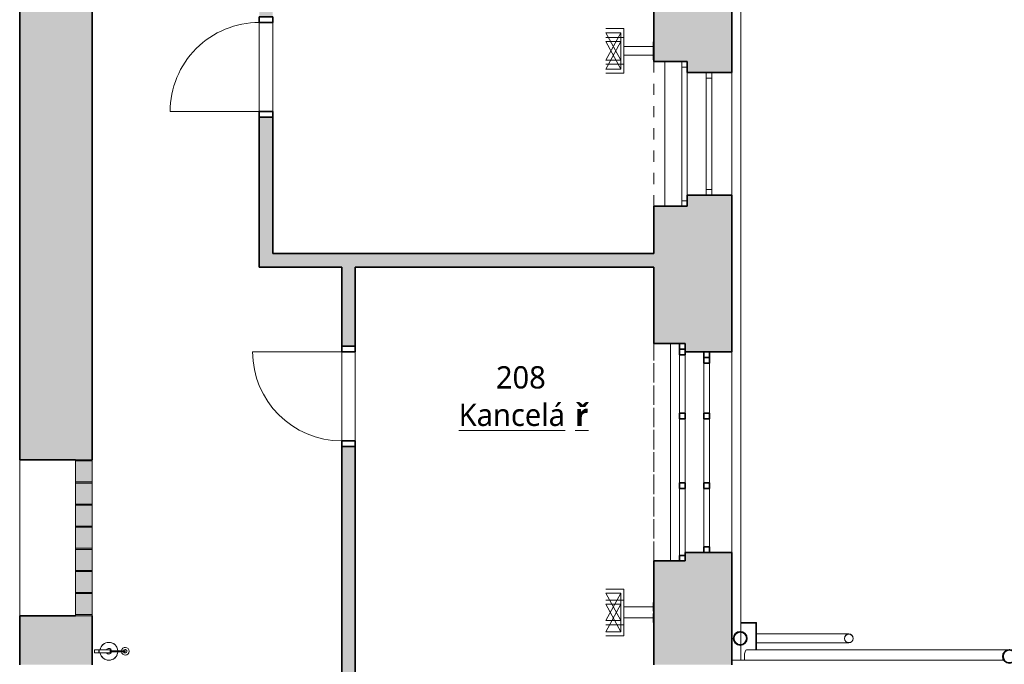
# Model space of a CAD drawing. Header units: metres. Extents: x -0.2 to 44.7, y -1.3 to 28.
# Tile 11 of 17: x -0.2 to 8.6, y 14.8 to 20.5. Entities that reach past the tile are written whole.
import ezdxf

# ---------------------------------------------------------------- set-up
doc = ezdxf.new("R2010")
doc.units = ezdxf.units.M
doc.linetypes.add('AV - Cerch_ 1 tecka 4mm', pattern=[0.006, 0.004, -0.001, 0, -0.001])
doc.layers.add('AV-MISTNOSTI', color=5, linetype='Continuous', lineweight=5, true_color=0x0000ff)
doc.layers.add('AV-TEXTY', color=5, linetype='Continuous', lineweight=13, true_color=0x0000ff)
doc.layers.add('AV-SRAFY', color=7, linetype='Continuous', lineweight=35)
doc.layers.add('AV-STAVBA', color=7, linetype='Continuous', lineweight=18)
doc.styles.add('Trebuchet MS_B', font='trebuc.ttf', dxfattribs={"height": 0.2})

# ---------------------------------------------------------------- blocks, each defined once
blk = doc.blocks.new('DO_1-P_Obl__členěné_1111_nadsvětlík - 800x2020_100-975161-2NP')
at = {"layer": 'AV-STAVBA', "color": 254, "true_color": 0xcccccc}
for p, q in [((-0.4044, 0.73), (-0.4044, -0.07)), ((-0.4044, -0.07), (0.3956, -0.07)), ((-0.4044, -0.19), (-0.4044, -0.07)), ((0.3956, -0.19), (0.3956, -0.07)), ((0.3956, -0.07), (0.3956, -0.19)), ((-0.4544, -0.19), (-0.4044, -0.19)), ((-0.4044, -0.19), (0.3956, -0.19)), ((0.3956, -0.19), (0.4456, -0.19))]:
    blk.add_line(p, q, dxfattribs=at)
at = {"layer": 'AV-STAVBA', "color": 254, "lineweight": 35, "true_color": 0xcccccc}
for p, q in [((-0.4044, -0.07), (-0.4544, -0.07)), ((-0.4544, -0.07), (-0.4544, -0.19)), ((-0.4044, -0.19), (-0.4044, -0.07)), ((0.4456, -0.07), (0.3956, -0.07)), ((0.3956, -0.07), (0.3956, -0.19)), ((0.4456, -0.19), (0.4456, -0.07)), ((-0.4544, -0.19), (-0.4044, -0.19)), ((0.3956, -0.19), (0.4456, -0.19))]:
    blk.add_line(p, q, dxfattribs=at)
at = {"layer": 'AV-STAVBA', "color": 254, "linetype": 'AV - Cerch_ 1 tecka 4mm', "true_color": 0xcccccc}
for p, q in [((-0.4044, -0.07), (0.3956, -0.07)), ((-0.4544, -0.19), (0.4456, -0.19)), ((-0.4044, -0.19), (0.3956, -0.19))]:
    blk.add_line(p, q, dxfattribs=at)
at = {"layer": 'AV-STAVBA', "color": 254, "true_color": 0xcccccc}
blk.add_arc((-0.4044, -0.07), 0.8, 360, 90, dxfattribs=at)
blk = doc.blocks.new('DO_1-L_Obl__členěné_1111_nadsvětlík - 800x2000-977328-2NP')
at = {"layer": 'AV-STAVBA', "color": 254, "true_color": 0xcccccc}
for p, q in [((0.3956, 0.73), (0.3956, -0.07)), ((-0.4044, -0.07), (0.3956, -0.07)), ((-0.4044, -0.19), (-0.4044, -0.07)), ((0.3956, -0.19), (0.3956, -0.07)), ((0.3956, -0.07), (0.3956, -0.19)), ((-0.4544, -0.19), (-0.4044, -0.19)), ((-0.4044, -0.19), (0.3956, -0.19)), ((0.3956, -0.19), (0.4456, -0.19))]:
    blk.add_line(p, q, dxfattribs=at)
at = {"layer": 'AV-STAVBA', "color": 254, "lineweight": 35, "true_color": 0xcccccc}
for p, q in [((-0.4044, -0.07), (-0.4544, -0.07)), ((-0.4544, -0.07), (-0.4544, -0.19)), ((-0.4044, -0.19), (-0.4044, -0.07)), ((0.4456, -0.07), (0.3956, -0.07)), ((0.3956, -0.07), (0.3956, -0.19)), ((0.4456, -0.19), (0.4456, -0.07)), ((-0.4544, -0.19), (-0.4044, -0.19)), ((0.3956, -0.19), (0.4456, -0.19))]:
    blk.add_line(p, q, dxfattribs=at)
at = {"layer": 'AV-STAVBA', "color": 254, "linetype": 'AV - Cerch_ 1 tecka 4mm', "true_color": 0xcccccc}
for p, q in [((-0.4044, -0.07), (0.3956, -0.07)), ((-0.4544, -0.19), (0.4456, -0.19)), ((-0.4044, -0.19), (0.3956, -0.19))]:
    blk.add_line(p, q, dxfattribs=at)
at = {"layer": 'AV-STAVBA', "color": 254, "true_color": 0xcccccc}
blk.add_arc((0.3956, -0.07), 0.8, 90, 180, dxfattribs=at)
blk = doc.blocks.new('WI_Luxfery - 1400x1800-1175735-2NP')
at = {"layer": 'AV-STAVBA', "linetype": 'AV - Cerch_ 1 tecka 4mm', "true_color": 0xdbdbdb}
for points in [[(0.635, 0.325), (-0.765, 0.325), (-0.765, 0.175), (0.635, 0.175)], [(-0.755, 0.325), (-0.765, 0.325), (-0.765, 0.175), (-0.755, 0.175)], [(-0.5564, 0.325), (-0.5664, 0.325), (-0.5664, 0.175), (-0.5564, 0.175)], [(-0.3579, 0.325), (-0.3679, 0.325), (-0.3679, 0.175), (-0.3579, 0.175)], [(-0.1593, 0.325), (-0.1693, 0.325), (-0.1693, 0.175), (-0.1593, 0.175)], [(0.0393, 0.325), (0.0293, 0.325), (0.0293, 0.175), (0.0393, 0.175)], [(0.2379, 0.325), (0.2279, 0.325), (0.2279, 0.175), (0.2379, 0.175)], [(0.4364, 0.325), (0.4264, 0.325), (0.4264, 0.175), (0.4364, 0.175)], [(0.635, 0.325), (0.625, 0.325), (0.625, 0.175), (0.635, 0.175)]]:
    blk.add_hatch(color=254, dxfattribs=at).paths.add_polyline_path(points)
at = {"layer": 'AV-STAVBA', "color": 254, "true_color": 0xcccccc}
for p, q in [((-0.765, 0.175), (-0.765, 0.325)), ((-0.765, 0.325), (0.635, 0.325)), ((-0.765, 0.325), (-0.765, 0.175)), ((-0.755, 0.325), (-0.765, 0.325)), ((-0.755, 0.175), (-0.755, 0.325)), ((-0.5664, 0.325), (-0.5664, 0.175)), ((-0.5564, 0.325), (-0.5664, 0.325)), ((-0.5564, 0.175), (-0.5564, 0.325)), ((-0.3679, 0.325), (-0.3679, 0.175)), ((-0.3579, 0.325), (-0.3679, 0.325)), ((-0.3579, 0.175), (-0.3579, 0.325)), ((-0.1693, 0.325), (-0.1693, 0.175)), ((-0.1593, 0.325), (-0.1693, 0.325)), ((-0.1593, 0.175), (-0.1593, 0.325)), ((0.0293, 0.325), (0.0293, 0.175)), ((0.0393, 0.325), (0.0293, 0.325)), ((0.0393, 0.175), (0.0393, 0.325)), ((0.2279, 0.325), (0.2279, 0.175)), ((0.2379, 0.325), (0.2279, 0.325)), ((0.2379, 0.175), (0.2379, 0.325)), ((0.4264, 0.325), (0.4264, 0.175)), ((0.4364, 0.325), (0.4264, 0.325)), ((0.4364, 0.175), (0.4364, 0.325)), ((0.625, 0.325), (0.625, 0.175)), ((0.635, 0.325), (0.625, 0.325)), ((0.635, 0.325), (0.635, 0.175)), ((0.635, 0.175), (0.635, 0.325)), ((0.635, 0.175), (-0.765, 0.175)), ((-0.765, 0.175), (-0.755, 0.175)), ((-0.5664, 0.175), (-0.5564, 0.175)), ((-0.3679, 0.175), (-0.3579, 0.175)), ((-0.1693, 0.175), (-0.1593, 0.175)), ((0.0293, 0.175), (0.0393, 0.175)), ((0.2279, 0.175), (0.2379, 0.175)), ((0.4264, 0.175), (0.4364, 0.175)), ((0.625, 0.175), (0.635, 0.175))]:
    blk.add_line(p, q, dxfattribs=at)
at = {"layer": 'AV-STAVBA', "color": 254, "linetype": 'AV - Cerch_ 1 tecka 4mm', "true_color": 0xcccccc}
for p, q in [((-0.765, 0.325), (0.635, 0.325)), ((-0.765, -0.325), (0.635, -0.325))]:
    blk.add_line(p, q, dxfattribs=at)
blk = doc.blocks.new('WI_2-2_dvojité s příčlemi_bez středního sloupku - 1100x2000-1176506-2NP')
at = {"layer": 'AV-STAVBA', "color": 254, "linetype": 'AV - Cerch_ 1 tecka 4mm', "lineweight": 13, "true_color": 0xcccccc}
for p, q in [((-0.55, 0.35), (0.55, 0.35)), ((-0.65, -0.35), (0.65, -0.35))]:
    blk.add_line(p, q, dxfattribs=at)
at = {"layer": 'AV-STAVBA', "color": 254, "true_color": 0xcccccc}
for p, q in [((-0.55, 0.12), (-0.55, 0.17)), ((-0.55, 0.17), (0.55, 0.17)), ((-0.55, 0.12), (0.55, 0.12)), ((-0.5, 0.12), (-0.5, 0.17)), ((0.5, 0.12), (0.5, 0.17)), ((0.55, 0.12), (0.55, 0.17)), ((-0.65, -0.05), (-0.65, -0.1)), ((-0.65, -0.05), (0.65, -0.05)), ((-0.6, -0.05), (-0.6, -0.1)), ((0.6, -0.05), (0.6, -0.1)), ((0.65, -0.05), (0.65, -0.1)), ((-0.65, -0.1), (0.65, -0.1))]:
    blk.add_line(p, q, dxfattribs=at)
blk = doc.blocks.new('GM_Nika_obdélníková - 1300x690-1176920-2NP')
at = {"layer": 'AV-STAVBA', "color": 254, "linetype": 'AV - Cerch_ 1 tecka 4mm', "true_color": 0xcccccc}
blk.add_line((-0.65, 0.35), (0.65, 0.35), dxfattribs=at)
blk = doc.blocks.new('WI_3-3_dvojité_s příčlemi - 1800x2300-1204608-2NP')
at = {"layer": 'AV-STAVBA', "color": 254, "linetype": 'AV - Cerch_ 1 tecka 4mm', "lineweight": 13, "true_color": 0xcccccc}
for p, q in [((0.975, 0.35), (-0.975, 0.35)), ((0.9, 0.35), (-0.9, 0.35)), ((-0.9, 0.35), (0.9, 0.35)), ((0.975, -0.35), (-0.975, -0.35)), ((-0.975, -0.35), (0.975, -0.35)), ((0.9, -0.35), (-0.9, -0.35))]:
    blk.add_line(p, q, dxfattribs=at)
at = {"layer": 'AV-STAVBA', "color": 254, "lineweight": 35, "true_color": 0xcccccc}
for p, q in [((-0.85, 0.15), (-0.9, 0.15)), ((-0.9, 0.1), (-0.85, 0.1)), ((-0.85, 0.1), (-0.85, 0.15)), ((-0.8, 0.15), (-0.85, 0.15)), ((-0.85, 0.15), (-0.85, 0.1)), ((-0.85, 0.1), (-0.8, 0.1)), ((-0.8, 0.1), (-0.8, 0.15)), ((-0.3, 0.15), (-0.35, 0.15)), ((-0.35, 0.15), (-0.35, 0.1)), ((-0.35, 0.1), (-0.3, 0.1)), ((-0.3, 0.1), (-0.3, 0.15)), ((0.325, 0.15), (0.275, 0.15)), ((0.275, 0.15), (0.275, 0.1)), ((0.275, 0.1), (0.325, 0.1)), ((0.325, 0.1), (0.325, 0.15)), ((0.9, 0.15), (0.85, 0.15)), ((0.85, 0.15), (0.85, 0.1)), ((0.85, 0.1), (0.9, 0.1)), ((-0.925, -0.07), (-0.925, -0.12)), ((-0.925, -0.12), (-0.925, -0.07)), ((-0.9, -0.07), (-0.875, -0.07)), ((-0.875, -0.07), (-0.875, -0.12)), ((-0.35, -0.12), (-0.35, -0.07)), ((-0.35, -0.07), (-0.3, -0.07)), ((-0.3, -0.07), (-0.3, -0.12)), ((0.275, -0.12), (0.275, -0.07)), ((0.275, -0.07), (0.325, -0.07)), ((0.325, -0.07), (0.325, -0.12)), ((0.925, -0.12), (0.925, -0.07)), ((-0.925, -0.12), (-0.975, -0.12)), ((-0.875, -0.12), (-0.925, -0.12)), ((-0.3, -0.12), (-0.35, -0.12)), ((0.325, -0.12), (0.275, -0.12)), ((0.975, -0.12), (0.925, -0.12))]:
    blk.add_line(p, q, dxfattribs=at)
at = {"layer": 'AV-STAVBA', "color": 254, "true_color": 0xcccccc}
for p, q in [((-0.9, 0.1), (-0.9, 0.15)), ((-0.9, 0.15), (0.9, 0.15)), ((-0.9, 0.1), (0.9, 0.1)), ((-0.85, 0.1), (-0.85, 0.15)), ((-0.8, 0.15), (-0.35, 0.15)), ((-0.35, 0.1), (-0.8, 0.1)), ((-0.3, 0.15), (0.275, 0.15)), ((0.275, 0.1), (-0.3, 0.1)), ((0.325, 0.15), (0.85, 0.15)), ((0.85, 0.1), (0.325, 0.1)), ((0.85, 0.1), (0.85, 0.15)), ((0.9, 0.1), (0.9, 0.15)), ((-0.975, -0.07), (-0.975, -0.12)), ((-0.975, -0.07), (0.975, -0.07)), ((-0.925, -0.07), (-0.925, -0.12)), ((-0.35, -0.07), (-0.875, -0.07)), ((0.925, -0.07), (0.925, -0.12)), ((0.975, -0.07), (0.975, -0.12)), ((-0.975, -0.12), (0.975, -0.12)), ((-0.875, -0.12), (-0.35, -0.12)), ((-0.3, -0.12), (0.275, -0.12)), ((0.325, -0.12), (0.925, -0.12))]:
    blk.add_line(p, q, dxfattribs=at)
blk = doc.blocks.new('GM_Nika_obdélníková - 1950x660-1192761-2NP')
at = {"layer": 'AV-STAVBA', "color": 254, "linetype": 'AV - Cerch_ 1 tecka 4mm', "true_color": 0xcccccc}
blk.add_line((-0.975, 0.35), (0.975, 0.35), dxfattribs=at)
blk = doc.blocks.new('GM_Dešťový svod_01 - GM_Dešťový svod_01-1503299-2NP')
at = {"layer": 'AV-STAVBA', "color": 254, "true_color": 0xcccccc}
blk.add_line((8.6462, 14.8832), (6.2871, 14.8832), dxfattribs=at)
at = {"layer": 'AV-STAVBA', "color": 254, "lineweight": 35, "true_color": 0xcccccc}
for radius, start, end in [(0.06, 0, 180), (0.058, 0, 180), (0.06, 180, 0), (0.058, 180, 0)]:
    blk.add_arc((8.6462, 14.8232), radius, start, end, dxfattribs=at)
at = {"layer": 'AV-STAVBA', "color": 254, "true_color": 0xcccccc}
for start_param, end_param in [(0, 1.570796), (1.570796, 2.183221)]:
    blk.add_ellipse((6.2871, 14.8232), major_axis=(0, 0.06), ratio=0.325568, start_param=start_param, end_param=end_param, dxfattribs=at)
for points, knots in [([(8.5911, 14.847), (8.5899, 14.8443), (8.5872, 14.8366), (8.5862, 14.8284), (8.5862, 14.8232)], [0.8702188, 0.8702188, 0.8702188, 0.8702188, 0.9166667, 1, 1, 1, 1]), ([(8.6072, 14.8688), (8.606, 14.8678), (8.6029, 14.865), (8.5984, 14.8598), (8.595, 14.8546), (8.5932, 14.8514), (8.5928, 14.8506)], [0.7250892, 0.7250892, 0.7250892, 0.7250892, 0.75, 0.7916667, 0.8333333, 0.8493649, 0.8493649, 0.8493649, 0.8493649]), ([(8.6085, 14.8673), (8.6093, 14.868), (8.6104, 14.8689), (8.6115, 14.8697), (8.6119, 14.87)], [0.27491083, 0.27491083, 0.27491083, 0.27491083, 0.29166667, 0.29851886, 0.29851886, 0.29851886, 0.29851886]), ([(8.6322, 14.8816), (8.6317, 14.8814), (8.6299, 14.881), (8.6269, 14.8801), (8.622, 14.8782), (8.6165, 14.8755), (8.6124, 14.8729), (8.6107, 14.8716)], [0.5747034, 0.5747034, 0.5747034, 0.5747034, 0.5833333, 0.6041667, 0.625, 0.6666667, 0.7014811, 0.7014811, 0.7014811, 0.7014811]), ([(8.6577, 14.8821), (8.6564, 14.8823), (8.6526, 14.883), (8.6475, 14.8833), (8.6422, 14.8831), (8.6384, 14.8827), (8.6359, 14.8823), (8.6347, 14.8821)], [0.4386826, 0.4386826, 0.4386826, 0.4386826, 0.4583333, 0.5, 0.5208333, 0.5416667, 0.5613174, 0.5613174, 0.5613174, 0.5613174]), ([(8.6817, 14.8716), (8.6799, 14.8729), (8.6759, 14.8755), (8.6692, 14.8788), (8.6638, 14.8806), (8.6607, 14.8814), (8.6603, 14.8815)], [0.2985189, 0.2985189, 0.2985189, 0.2985189, 0.3333333, 0.375, 0.4166667, 0.4244677, 0.4244677, 0.4244677, 0.4244677]), ([(8.6805, 14.87), (8.6808, 14.8697), (8.682, 14.8689), (8.6831, 14.868), (8.6838, 14.8673)], [0.70148114, 0.70148114, 0.70148114, 0.70148114, 0.70833333, 0.72508917, 0.72508917, 0.72508917, 0.72508917]), ([(8.6996, 14.8506), (8.6991, 14.8514), (8.6974, 14.8546), (8.6939, 14.8598), (8.6894, 14.865), (8.6863, 14.8678), (8.6851, 14.8688)], [0.1506351, 0.1506351, 0.1506351, 0.1506351, 0.1666667, 0.2083333, 0.25, 0.2749108, 0.2749108, 0.2749108, 0.2749108]), ([(8.7062, 14.8232), (8.7062, 14.8284), (8.7051, 14.8366), (8.7024, 14.8443), (8.7012, 14.847)], [0, 0, 0, 0, 0.0833333, 0.1297812, 0.1297812, 0.1297812, 0.1297812]), ([(8.5862, 14.8232), (8.5862, 14.818), (8.5872, 14.8098), (8.5899, 14.8021), (8.5911, 14.7994)], [0, 0, 0, 0, 0.0833333, 0.1297812, 0.1297812, 0.1297812, 0.1297812]), ([(8.5928, 14.7959), (8.5932, 14.795), (8.5946, 14.7925), (8.5961, 14.7902), (8.5971, 14.7887)], [0.15063513, 0.15063513, 0.15063513, 0.15063513, 0.16666667, 0.19494079, 0.19494079, 0.19494079, 0.19494079]), ([(8.6953, 14.7887), (8.6963, 14.7902), (8.6978, 14.7925), (8.6991, 14.795), (8.6996, 14.7959)], [0.80505921, 0.80505921, 0.80505921, 0.80505921, 0.83333333, 0.84936487, 0.84936487, 0.84936487, 0.84936487]), ([(8.7012, 14.7994), (8.7024, 14.8021), (8.7051, 14.8098), (8.7062, 14.818), (8.7062, 14.8232)], [0.8702188, 0.8702188, 0.8702188, 0.8702188, 0.9166667, 1, 1, 1, 1])]:
    blk.add_open_spline(points, degree=3, knots=knots, dxfattribs=at)
for points in [[(8.5929, 14.8462), (8.5934, 14.8474), (8.594, 14.8485), (8.5945, 14.8496)], [(8.6325, 14.8796), (8.6334, 14.8798), (8.6342, 14.88), (8.6351, 14.8801)], [(8.6573, 14.8801), (8.6581, 14.88), (8.659, 14.8798), (8.6598, 14.8796)], [(8.6978, 14.8496), (8.6984, 14.8485), (8.6989, 14.8474), (8.6994, 14.8462)], [(8.5945, 14.7968), (8.594, 14.7979), (8.5934, 14.799), (8.5929, 14.8002)], [(8.6994, 14.8002), (8.6989, 14.799), (8.6984, 14.7979), (8.6978, 14.7968)]]:
    blk.add_open_spline(points, degree=3, dxfattribs=at)
blk = doc.blocks.new('GM_Dešťový svod_02 - GM_Dešťový svod_02-1503358-2NP')
at = {"layer": 'AV-STAVBA', "color": 254, "true_color": 0xcccccc}
for p, q in [((6.3748, 15.1282), (6.2347, 15.1282)), ((6.2347, 15.1232), (6.3698, 15.1232)), ((6.3698, 15.1232), (6.3698, 14.8831)), ((6.3748, 14.8831), (6.3748, 15.1282)), ((7.2048, 15.0253), (6.3748, 15.0253)), ((6.3748, 14.9453), (7.2048, 14.9453))]:
    blk.add_line(p, q, dxfattribs=at)
at = {"layer": 'AV-STAVBA', "color": 254, "lineweight": 35, "true_color": 0xcccccc}
for radius, start, end in [(0.06, 0, 180), (0.058, 0, 180), (0.06, 180, 0), (0.058, 180, 0)]:
    blk.add_arc((6.2304, 14.9853), radius, start, end, dxfattribs=at)
at = {"layer": 'AV-STAVBA', "color": 254, "true_color": 0xcccccc}
for radius, start, end in [(0.04, 0, 180), (0.038, 0, 180), (0.04, 180, 0), (0.038, 180, 0)]:
    blk.add_arc((7.2048, 14.9853), radius, start, end, dxfattribs=at)
blk = doc.blocks.new('GM_Hasicí přístroj - Hasici pristroj-1546942-2NP')
at = {"layer": 'AV-STAVBA', "color": 254, "lineweight": 13, "true_color": 0xcccccc}
for p, q in [((-0.0421, 0.0036), (-0.1007, 0.0036)), ((-0.0421, 0.0111), (0.0579, 0.0111)), ((-0.0421, 0.0111), (-0.0421, -0.0139)), ((0.0579, 0.0111), (0.0605, 0.0111)), ((0.0579, 0.0111), (0.0579, -0.0139)), ((0.0605, 0.0111), (0.0979, 0.0111)), ((0.0605, 0.0111), (0.0605, -0.0139)), ((0.0979, 0.0111), (0.0979, -0.0139)), ((-0.1007, -0.0064), (-0.0421, -0.0064)), ((0.0579, -0.0139), (-0.0421, -0.0139)), ((0.0605, -0.0139), (0.0579, -0.0139)), ((0.0979, -0.0139), (0.0605, -0.0139))]:
    blk.add_line(p, q, dxfattribs=at)
at = {"layer": 'AV-STAVBA', "color": 254, "lineweight": 13, "true_color": 0xcccccc, "flags": 128}
for points in [[(-0.1007, 0.0036), (-0.1035, 0.0036), (-0.1063, 0.0036), (-0.1092, 0.0036), (-0.112, 0.0036), (-0.1149, 0.0036), (-0.1177, 0.0036), (-0.1205, 0.0036), (-0.1233, 0.0036), (-0.126, 0.0036), (-0.1288, 0.0036), (-0.1315, 0.0036), (-0.1341, 0.0036), (-0.1367, 0.0036), (-0.1393, 0.0036), (-0.1418, 0.0036), (-0.1443, 0.0036), (-0.1467, 0.0036), (-0.149, 0.0036), (-0.1513, 0.0036), (-0.1535, 0.0036), (-0.1556, 0.0036), (-0.1577, 0.0036), (-0.1596, 0.0036), (-0.1615, 0.0036), (-0.1633, 0.0036), (-0.165, 0.0036), (-0.1667, 0.0036), (-0.1682, 0.0036), (-0.1696, 0.0036), (-0.1709, 0.0036), (-0.1714, 0.0036)], [(-0.1714, -0.0064), (-0.1701, -0.0064), (-0.1687, -0.0064), (-0.1673, -0.0064), (-0.1657, -0.0064), (-0.164, -0.0064), (-0.1622, -0.0064), (-0.1604, -0.0064), (-0.1584, -0.0064), (-0.1564, -0.0064), (-0.1543, -0.0064), (-0.1522, -0.0064), (-0.1499, -0.0064), (-0.1476, -0.0064), (-0.1452, -0.0064), (-0.1428, -0.0064), (-0.1403, -0.0064), (-0.1377, -0.0064), (-0.1351, -0.0064), (-0.1325, -0.0064), (-0.1298, -0.0064), (-0.1271, -0.0064), (-0.1244, -0.0064), (-0.1216, -0.0064), (-0.1188, -0.0064), (-0.116, -0.0064), (-0.1131, -0.0064), (-0.1103, -0.0064), (-0.1074, -0.0064), (-0.1046, -0.0064), (-0.1018, -0.0064), (-0.1007, -0.0064)]]:
    blk.add_lwpolyline(points, dxfattribs=at)
at = {"layer": 'AV-STAVBA', "color": 254, "lineweight": 13, "true_color": 0xcccccc}
for centre, radius, start, end in [((-0.1772, -0.0014), 0.035, 7.23753, 180), ((-0.1764, -0.0014), 0.015, 18.64917, 180), ((-0.1764, -0.0014), 0.015, 165, 180), ((-0.1764, -0.0014), 0.015, 105, 134.93615), ((-0.1714, -0.0014), 0.005, 150, 180), ((-0.1714, -0.0014), 0.005, 90, 120), ((-0.1764, -0.0014), 0.015, 45.06385, 75), ((-0.1764, -0.0014), 0.015, 18.64917, 44.93615), ((-0.0307, -0.0014), 0.08, 90, 176.37662), ((-0.0307, -0.0014), 0.08, 159.97132, 176.42822), ((-0.0307, -0.0014), 0.08, 114.97132, 155.02868), ((-0.0307, -0.0014), 0.08, 90, 110.02868), ((-0.0307, -0.0014), 0.025, 90, 169.20034), ((-0.0307, -0.0014), 0.08, 69.97132, 90), ((-0.0307, -0.0014), 0.08, 9.18677, 90), ((-0.0307, -0.0014), 0.025, 30, 90), ((-0.0307, -0.0014), 0.08, 24.97132, 65.02868), ((-0.0307, -0.0014), 0.08, 9.05555, 20.02868), ((-0.1772, -0.0014), 0.035, 180, 351.96894), ((-0.1764, -0.0014), 0.015, 174.95011, 180), ((-0.1764, -0.0014), 0.015, 180, 185.04989), ((-0.1764, -0.0014), 0.015, 180, 224.93615), ((-0.1764, -0.0014), 0.015, 180, 341.97651), ((-0.1764, -0.0014), 0.015, 240, 270), ((-0.1714, -0.0014), 0.005, 180, 210), ((-0.1714, -0.0014), 0.005, 240, 285), ((-0.1764, -0.0014), 0.015, 330, 341.97651), ((-0.0307, -0.0014), 0.08, 183.5619, 200.02868), ((-0.0307, -0.0014), 0.08, 183.6137, 270), ((-0.0307, -0.0014), 0.08, 204.97132, 245.02868), ((-0.0307, -0.0014), 0.08, 249.97132, 270), ((-0.0307, -0.0014), 0.025, 190.79953, 270), ((-0.0307, -0.0014), 0.025, 270, 330), ((-0.0307, -0.0014), 0.08, 270, 350.81323), ((-0.0307, -0.0014), 0.08, 270, 290.02868), ((-0.0307, -0.0014), 0.08, 294.97132, 335.02868), ((-0.0307, -0.0014), 0.08, 339.97132, 350.94445)]:
    blk.add_arc(centre, radius, start, end, dxfattribs=at)
for points, knots in [([(-0.1764, -0.0014), (-0.1764, -0.0009), (-0.1762, 0.0003), (-0.1753, 0.0019), (-0.1742, 0.0028), (-0.1731, 0.0033), (-0.1725, 0.0034), (-0.1723, 0.0035)], [0, 0, 0, 0, 0.1111111, 0.2222222, 0.3333333, 0.3888889, 0.4444444, 0.4444444, 0.4444444, 0.4444444]), ([(-0.1689, -0.0058), (-0.1692, -0.0059), (-0.1697, -0.0062), (-0.1705, -0.0064), (-0.1714, -0.0065), (-0.1723, -0.0064), (-0.1731, -0.0062), (-0.1742, -0.0057), (-0.1753, -0.0047), (-0.1762, -0.0032), (-0.1764, -0.002), (-0.1764, -0.0014)], [0.3333333, 0.3333333, 0.3333333, 0.3333333, 0.3888889, 0.4444444, 0.5, 0.5555556, 0.6111111, 0.6666667, 0.7777778, 0.8888889, 1, 1, 1, 1])]:
    blk.add_open_spline(points, degree=3, knots=knots, dxfattribs=at)
for points in [[(-0.1004, -0.0014), (-0.1004, -0.0009), (-0.1004, 0.0003), (-0.1005, 0.0018), (-0.1005, 0.003), (-0.1006, 0.0034), (-0.1006, 0.0035)], [(-0.1006, -0.0064), (-0.1006, -0.0063), (-0.1005, -0.0059), (-0.1005, -0.0047), (-0.1004, -0.0032), (-0.1004, -0.002), (-0.1004, -0.0014)]]:
    blk.add_open_spline(points, degree=3, dxfattribs=at)
blk = doc.blocks.new('Řísma 2NP_ vnitroblok - Řísma 2NP_ vnitroblok-1646675-2NP')
at = {"layer": 'AV-STAVBA', "color": 254, "true_color": 0xcccccc}
blk.add_line((6.1548, 14.789), (8.5986, 14.789), dxfattribs=at)
blk = doc.blocks.new('Římsa vnitroblok - Římsa vnitroblok-1647102-2NP')
at = {"layer": 'AV-STAVBA', "color": 254, "true_color": 0xcccccc}
for p, q in [((6.1548, 27.9956), (6.2347, 27.9956)), ((6.2347, 15.0438), (6.2347, 27.9956)), ((6.2347, 14.9287), (6.2347, 15.0418)), ((6.2347, 14.789), (6.2347, 14.9268))]:
    blk.add_line(p, q, dxfattribs=at)
blk = doc.blocks.new('D0089 - 1514 - OÚPSŘ_Benešova_rvt-1-2NP')
at = {"layer": 'AV-SRAFY', "lineweight": 18, "true_color": 0xcccccc}
h = blk.add_hatch(color=254, dxfattribs=at)
h.paths.add_polyline_path([(0.4148, 14.7482), (0.4148, 15.1882), (-0.2352, 15.1882), (-0.2352, 14.7482), (0.2248, 14.7482)])
h.paths.add_polyline_path([(0.2648, 16.5882), (0.4148, 16.5882), (0.4148, 27.9956), (-0.2352, 27.9956), (-0.2352, 16.5882)])
h = blk.add_hatch(color=254, dxfattribs=at)
h.paths.add_polyline_path([(1.9148, 18.4382), (2.0348, 18.4382), (2.0348, 19.663), (1.9148, 19.663)])
h.paths.add_polyline_path([(1.9148, 20.563), (2.0348, 20.563), (2.0348, 23.9182), (1.9148, 23.9182), (1.9148, 21.6419)])
h.paths.add_polyline_path([(1.9148, 24.8182), (2.0348, 24.8182), (2.0348, 27.9456), (1.9148, 27.9456), (1.9148, 27.4184)])
h = blk.add_hatch(color=254, dxfattribs=at)
h.paths.add_polyline_path([(5.4548, 14.7482), (6.1548, 14.7482), (6.1548, 15.7556), (5.7348, 15.7556), (5.7348, 15.6806), (5.4548, 15.6806)])
h.paths.add_polyline_path([(6.1548, 17.5556), (6.1548, 18.9632), (5.7548, 18.9632), (5.7548, 18.8632), (5.4548, 18.8632), (5.4548, 17.6306), (5.7348, 17.6306), (5.7348, 17.5556)])
h.paths.add_polyline_path([(6.1548, 20.0632), (6.1548, 21.3232), (5.7548, 21.3232), (5.7548, 21.2232), (5.4548, 21.2232), (5.4548, 20.1632), (5.7548, 20.1632), (5.7548, 20.0632)])
h.paths.add_polyline_path([(6.1548, 22.4232), (6.1548, 23.2282), (5.4548, 23.2282), (5.4548, 22.5232), (5.7548, 22.5232), (5.7548, 22.4232)])
blk.add_hatch(color=254, dxfattribs=at).paths.add_polyline_path([(5.4548, 18.3182), (5.4548, 18.4382), (1.9148, 18.4382), (1.9148, 18.3182), (4.7106, 18.3182)])
h = blk.add_hatch(color=254, dxfattribs=at)
h.paths.add_polyline_path([(2.6712, 9.9882), (2.7748, 9.9882), (2.7748, 10.7707), (2.6548, 10.7707), (2.6548, 9.9882)])
h.paths.add_polyline_path([(2.6712, 11.6707), (2.7748, 11.6707), (2.7748, 13.3482), (2.6548, 13.3482), (2.6548, 11.6707)])
h.paths.add_polyline_path([(2.7748, 14.2482), (2.7748, 16.7082), (2.6548, 16.7082), (2.6548, 14.2482), (2.6712, 14.2482)])
h.paths.add_polyline_path([(2.7748, 17.6082), (2.7748, 18.3182), (2.6548, 18.3182), (2.6548, 17.6082), (2.6712, 17.6082)])
at = {"layer": 'AV-STAVBA', "color": 254, "lineweight": 35, "true_color": 0xcccccc}
for p, q in [((-0.2352, 27.9956), (-0.2352, 16.5882)), ((0.4148, 16.5882), (0.4148, 27.9956)), ((6.1548, 20.0632), (6.1548, 21.3232)), ((5.4548, 21.2232), (5.4548, 20.1632)), ((5.4548, 20.1632), (5.7548, 20.1632)), ((5.7548, 20.1632), (5.7548, 20.0632)), ((5.7548, 20.0632), (6.1548, 20.0632)), ((1.9148, 19.663), (1.9148, 18.4382)), ((2.0348, 18.4382), (2.0348, 19.663)), ((6.1548, 18.9632), (5.7548, 18.9632)), ((5.7548, 18.9632), (5.7548, 18.8632)), ((6.1548, 17.5556), (6.1548, 18.9632)), ((5.7548, 18.8632), (5.4548, 18.8632)), ((5.4548, 18.8632), (5.4548, 18.4382)), ((1.9148, 18.4382), (1.9148, 18.3182)), ((5.4548, 18.4382), (2.0348, 18.4382)), ((1.9148, 18.3182), (2.6548, 18.3182)), ((2.6548, 18.3182), (2.6548, 17.6082)), ((2.7748, 18.3182), (5.4548, 18.3182)), ((2.7748, 17.6082), (2.7748, 18.3182)), ((5.4548, 18.3182), (5.4548, 17.6306)), ((5.4548, 17.6306), (5.7348, 17.6306)), ((5.7348, 17.6306), (5.7348, 17.5556)), ((5.7348, 17.5556), (6.1548, 17.5556)), ((2.6548, 16.7082), (2.6548, 14.2482)), ((2.7748, 14.3782), (2.7748, 16.7082)), ((-0.2352, 16.5882), (0.2648, 16.5882)), ((6.1548, 15.7556), (5.7348, 15.7556)), ((5.7348, 15.7556), (5.7348, 15.6806)), ((6.1548, 14.7482), (6.1548, 15.7556)), ((5.7348, 15.6806), (5.4548, 15.6806)), ((5.4548, 15.6806), (5.4548, 14.7482)), ((0.2648, 15.1882), (-0.2352, 15.1882)), ((-0.2352, 15.1882), (-0.2352, 14.7482)), ((0.4148, 14.7482), (0.4148, 15.1882))]:
    blk.add_line(p, q, dxfattribs=at)
at = {"layer": 'AV-STAVBA', "color": 254, "true_color": 0xcccccc}
for p, q in [((1.9148, 19.713), (1.9148, 20.513)), ((1.9148, 20.513), (1.9148, 19.713)), ((2.0348, 20.513), (2.0348, 19.713)), ((2.0348, 20.513), (2.0348, 19.713)), ((5.5548, 20.1632), (5.5548, 18.8632)), ((5.7548, 20.0632), (5.7548, 18.9632)), ((6.1548, 20.0632), (6.1548, 18.9632)), ((5.6048, 15.6806), (5.6048, 17.6306)), ((2.6548, 16.7582), (2.6548, 17.5582)), ((2.6548, 17.5582), (2.6548, 16.7582)), ((2.7748, 17.5582), (2.7748, 16.7582)), ((2.7748, 17.5582), (2.7748, 16.7582)), ((5.7348, 17.5306), (5.7348, 17.0056)), ((6.1548, 17.5556), (6.1548, 15.7556)), ((5.7348, 16.9556), (5.7348, 16.3806)), ((-0.2352, 15.1882), (-0.2352, 16.5882)), ((5.7348, 16.3306), (5.7348, 15.7556))]:
    blk.add_line(p, q, dxfattribs=at)
at = {"layer": 'AV-STAVBA', "color": 254, "lineweight": 18, "true_color": 0xcccccc}
for name in ['Římsa vnitroblok - Římsa vnitroblok-1647102-2NP', 'GM_Dešťový svod_02 - GM_Dešťový svod_02-1503358-2NP', 'GM_Dešťový svod_01 - GM_Dešťový svod_01-1503299-2NP', 'Řísma 2NP_ vnitroblok - Řísma 2NP_ vnitroblok-1646675-2NP']:
    blk.add_blockref(name, (0, 0), dxfattribs=at)
for name, p, rotation in [('DO_1-P_Obl__členěné_1111_nadsvětlík - 800x2020_100-975161-2NP', (1.8448, 20.1175), 89.99999999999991), ('WI_2-2_dvojité s příčlemi_bez středního sloupku - 1100x2000-1176506-2NP', (5.8048, 19.5132), 269.9999999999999), ('GM_Nika_obdélníková - 1300x690-1176920-2NP', (5.8048, 19.5132), 89.99999999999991), ('DO_1-L_Obl__členěné_1111_nadsvětlík - 800x2000-977328-2NP', (2.5848, 17.1627), 89.99999999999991), ('WI_3-3_dvojité_s příčlemi - 1800x2300-1204608-2NP', (5.8048, 16.6556), 269.9999999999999), ('GM_Nika_obdélníková - 1950x660-1192761-2NP', (5.8048, 16.6556), 89.99999999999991), ('WI_Luxfery - 1400x1800-1175735-2NP', (0.0898, 15.8232), 269.9999999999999), ('GM_Hasicí přístroj - Hasici pristroj-1546942-2NP', (0.5348, 14.8682), 180)]:
    blk.add_blockref(name, p, dxfattribs=dict(at, rotation=rotation))
blk = doc.blocks.new('EF_Datová zásuvka - 2 vývody-835357-2NP')
at = {"layer": 'AV-STAVBA'}
for p, q in [((5.4998, 25.9006), (5.4998, 25.9806)), ((5.4998, 25.9806), (5.5048, 25.9806)), ((5.4998, 25.9706), (5.4998, 25.9106)), ((5.4998, 25.9106), (5.4998, 25.9706)), ((5.4998, 25.9586), (5.4998, 25.9486)), ((5.4998, 25.9486), (5.4998, 25.9586)), ((5.4998, 25.9326), (5.4998, 25.9226)), ((5.4998, 25.9226), (5.4998, 25.9326)), ((5.5048, 25.9006), (5.4998, 25.9006))]:
    blk.add_line(p, q, dxfattribs=at)

msp = doc.modelspace()

# ---------------------------------------------------------------- linework, layer by layer
at = {"layer": 'AV-TEXTY', "lineweight": 5}
for p, q in [((5.1848, 20.4584), (5.0248, 20.4584)), ((5.0248, 20.4214), (5.1578, 20.1754)), ((5.0248, 20.1754), (5.1578, 20.4214)), ((5.1578, 20.4214), (5.0248, 20.4214)), ((5.1578, 20.1754), (5.1578, 20.4214)), ((5.1848, 20.2984), (5.1848, 20.4584)), ((5.1848, 20.3784), (5.0248, 20.3784)), ((5.1848, 20.3784), (5.0248, 20.3784)), ((5.0248, 20.3414), (5.1578, 20.0954)), ((5.0248, 20.0954), (5.1578, 20.3414)), ((5.1578, 20.3414), (5.0248, 20.3414)), ((5.0248, 20.3414), (5.1578, 20.0954)), ((5.0248, 20.0954), (5.1578, 20.3414)), ((5.1578, 20.3414), (5.0248, 20.3414)), ((5.1578, 20.0954), (5.1578, 20.3414)), ((5.1578, 20.0954), (5.1578, 20.3414)), ((5.1848, 20.2184), (5.1848, 20.3784)), ((5.1848, 20.2184), (5.1848, 20.3784)), ((5.1848, 20.2984), (5.1848, 20.1384)), ((5.1848, 20.2984), (5.4548, 20.2984)), ((5.0248, 20.1754), (5.1578, 20.1754)), ((5.1848, 20.2184), (5.1848, 20.0584)), ((5.1848, 20.2184), (5.4548, 20.2184)), ((5.1848, 20.2184), (5.1848, 20.0584)), ((5.1848, 20.2184), (5.4548, 20.2184)), ((5.1848, 20.1384), (5.0248, 20.1384)), ((5.0248, 20.0954), (5.1578, 20.0954)), ((5.0248, 20.0954), (5.1578, 20.0954)), ((5.1848, 20.0584), (5.0248, 20.0584)), ((5.1848, 20.0584), (5.0248, 20.0584)), ((5.1848, 15.4282), (5.0248, 15.4282)), ((5.0248, 15.3912), (5.1578, 15.1452)), ((5.0248, 15.1452), (5.1578, 15.3912)), ((5.1578, 15.3912), (5.0248, 15.3912)), ((5.1578, 15.1452), (5.1578, 15.3912)), ((5.1848, 15.2682), (5.1848, 15.4282)), ((5.1848, 15.3284), (5.0248, 15.3284)), ((5.0248, 15.2914), (5.1578, 15.0454)), ((5.0248, 15.0454), (5.1578, 15.2914)), ((5.1578, 15.2914), (5.0248, 15.2914)), ((5.1578, 15.0454), (5.1578, 15.2914)), ((5.1848, 15.1684), (5.1848, 15.3284)), ((5.1848, 15.2682), (5.1848, 15.1082)), ((5.1848, 15.2682), (5.4548, 15.2682)), ((5.0248, 15.1452), (5.1578, 15.1452)), ((5.1848, 15.1082), (5.0248, 15.1082)), ((5.1848, 15.1684), (5.1848, 15.0084)), ((5.1848, 15.1684), (5.4548, 15.1684)), ((5.0248, 15.0454), (5.1578, 15.0454)), ((5.1848, 15.0084), (5.0248, 15.0084))]:
    msp.add_line(p, q, dxfattribs=at)

# ---------------------------------------------------------------- block references
at = {"lineweight": 5}
msp.add_blockref('D0089 - 1514 - OÚPSŘ_Benešova_rvt-1-2NP', (0, 0), dxfattribs=at)
at = {"layer": 'AV-STAVBA'}
for p in [(-0.05, -5.6421), (-0.05, -5.7221), (-0.05, -5.7221), (-0.05, -10.6724), (-0.05, -10.7721)]:
    msp.add_blockref('EF_Datová zásuvka - 2 vývody-835357-2NP', p, dxfattribs=at)

# ---------------------------------------------------------------- texts
at = {"layer": 'AV-MISTNOSTI', "char_height": 0.2, "attachment_point": 1, "style": 'Trebuchet MS_B'}
for s, insert, width in [('208', (4.0383, 17.4279), 0.601266), ('\\LKancelá', (3.7043, 17.0916), 1.266666), ('\\L\\fTrebuchet MS|b1|i0|c238|p34|;\\Lř', (4.7494, 17.0916), 0.144304)]:
    msp.add_mtext(s, dxfattribs=dict(at, insert=insert, width=width))

doc.saveas('drawing.dxf')
